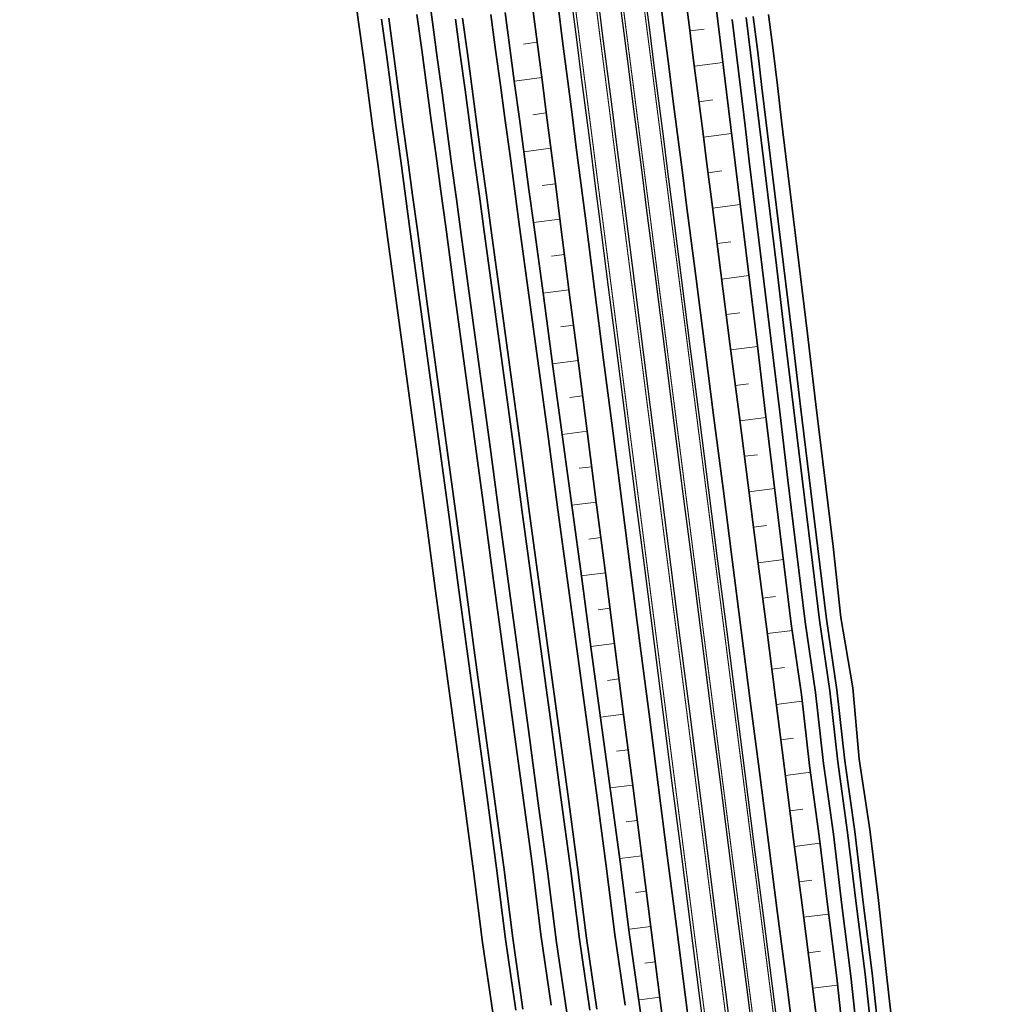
# Model space of a CAD drawing. Header units: metres. Extents: x 154839 to 161660, y 370737 to 378039.
# Tile 73 of 121: x 157076 to 157213, y 373531 to 373669. Entities that reach past the tile are written whole.
import ezdxf

# ---------------------------------------------------------------- set-up
doc = ezdxf.new("R2010")
doc.units = ezdxf.units.M
doc.linetypes.add('VW-3-3_STREEP', pattern=[6, 3, -3])
for name, color, linetype, lineweight in [('B-WE-GW-TALUDARCERING_LANG-G', 100, 'Continuous', 18), ('N-WE-GW-GRONDWERK_BERM-G', 100, 'Continuous', 35), ('N-WE-GW-WATERGANG-G', 130, 'Continuous', 35), ('N-WE-VH-VERHARDING_HALFVERHARDING_BERM-G', 252, 'Continuous', 35), ('N-WE-VH-VERHARDING_KANTVERHARDING-G', 210, 'Continuous', 30), ('N-WE-VW-MARKERING_LANGS_STREEP_33_015-G', 7, 'VW-3-3_STREEP', 35), ('N-WE-VW-MARKERING_LANGS_STREEP_DOORGETROKKEN_015-G', 7, 'Continuous', 35)]:
    doc.layers.add(name, color=color, linetype=linetype, lineweight=lineweight)

msp = doc.modelspace()

# ---------------------------------------------------------------- linework, layer by layer
at = {"layer": 'B-WE-GW-TALUDARCERING_LANG-G'}
for p, q in [((157170.28, 373667.04), (157172.28, 373667.29)), ((157148.91, 373665.44), (157146.98, 373665.19)), ((157170.92, 373662.07), (157174.9, 373662.58)), ((157149.55, 373660.49), (157145.72, 373660)), ((157171.56, 373657.1), (157173.53, 373657.36)), ((157150.18, 373655.53), (157148.28, 373655.29)), ((157172.2, 373652.14), (157176.12, 373652.64)), ((157150.82, 373650.58), (157147.05, 373650.1)), ((157172.83, 373647.17), (157174.78, 373647.42)), ((157151.46, 373645.63), (157149.59, 373645.39)), ((157173.47, 373642.21), (157177.34, 373642.71)), ((157152.09, 373640.67), (157148.38, 373640.2)), ((157174.11, 373637.24), (157176.03, 373637.49)), ((157152.73, 373635.72), (157150.89, 373635.48)), ((157174.75, 373632.28), (157178.55, 373632.77)), ((157153.36, 373630.77), (157149.72, 373630.3)), ((157175.38, 373627.31), (157177.27, 373627.55)), ((157154, 373625.81), (157152.2, 373625.58)), ((157176.02, 373622.35), (157179.75, 373622.83)), ((157154.64, 373620.86), (157151.06, 373620.4)), ((157176.66, 373617.38), (157178.51, 373617.62)), ((157155.27, 373615.91), (157153.5, 373615.68)), ((157177.3, 373612.42), (157180.96, 373612.89)), ((157155.91, 373610.95), (157152.41, 373610.5)), ((157177.94, 373607.45), (157179.75, 373607.68)), ((157156.55, 373606), (157154.81, 373605.78)), ((157178.57, 373602.48), (157182.2, 373602.95)), ((157157.18, 373601.05), (157153.75, 373600.6)), ((157179.21, 373597.52), (157181.02, 373597.75)), ((157157.82, 373596.09), (157156.12, 373595.87)), ((157179.85, 373592.55), (157183.46, 373593.02)), ((157158.46, 373591.14), (157155.09, 373590.71)), ((157180.49, 373587.59), (157182.29, 373587.82)), ((157159.09, 373586.19), (157157.43, 373585.97)), ((157181.13, 373582.62), (157184.72, 373583.08)), ((157159.73, 373581.23), (157156.44, 373580.81)), ((157181.76, 373577.66), (157183.56, 373577.89)), ((157160.36, 373576.28), (157158.74, 373576.07)), ((157182.4, 373572.69), (157185.99, 373573.15)), ((157161, 373571.32), (157157.78, 373570.91)), ((157183.04, 373567.73), (157184.83, 373567.96)), ((157161.64, 373566.37), (157160.04, 373566.17)), ((157183.68, 373562.76), (157187.25, 373563.22)), ((157162.27, 373561.42), (157159.13, 373561.01)), ((157184.31, 373557.79), (157186.1, 373558.02)), ((157162.91, 373556.46), (157161.36, 373556.27)), ((157184.95, 373552.83), (157188.51, 373553.29)), ((157163.55, 373551.51), (157160.49, 373551.12)), ((157185.59, 373547.86), (157187.36, 373548.09)), ((157164.18, 373546.56), (157162.68, 373546.36)), ((157186.23, 373542.9), (157189.73, 373543.35)), ((157164.82, 373541.6), (157161.86, 373541.22)), ((157186.87, 373537.93), (157188.59, 373538.15)), ((157165.46, 373536.65), (157164, 373536.46)), ((157187.5, 373532.97), (157190.92, 373533.41)), ((157166.09, 373531.7), (157163.22, 373531.33))]:
    msp.add_line(p, q, dxfattribs=at)
at = {"layer": 'N-WE-GW-GRONDWERK_BERM-G', "flags": 128}
for points in [[(157188.65, 373524.05), (157187.38, 373533.96), (157186.1, 373543.88), (157184.83, 373553.8), (157183.55, 373563.72), (157182.28, 373573.64), (157181.01, 373583.56), (157179.73, 373593.47), (157178.46, 373603.39), (157177.18, 373613.31), (157175.91, 373623.23), (157174.63, 373633.15), (157173.36, 373643.07), (157172.72, 373648.03), (157172.09, 373652.99), (157171.45, 373657.94), (157170.81, 373662.9), (157170.18, 373667.86), (157169.54, 373672.82)], [(157173.61, 373673.35), (157174.22, 373668.38), (157174.83, 373663.42), (157175.43, 373658.46), (157176.04, 373653.49), (157176.64, 373648.53), (157177.24, 373643.57), (157178.44, 373633.64), (157179.65, 373623.71), (157180.85, 373613.78), (157182.05, 373603.85), (157183.25, 373593.93), (157184.46, 373584), (157185.92, 373574.11), (157187.03, 373564.17), (157188.42, 373554.26), (157189.62, 373544.33), (157190.87, 373534.41), (157191.94, 373524.47)], [(157144.41, 373669.59), (157145.08, 373664.64), (157145.74, 373659.68), (157146.41, 373654.73), (157147.08, 373649.77), (157147.75, 373644.82), (157148.42, 373639.86), (157149.77, 373629.95), (157151.11, 373620.04), (157152.46, 373610.14), (157153.8, 373600.23), (157155.15, 373590.32), (157156.49, 373580.41), (157157.84, 373570.5), (157159.18, 373560.59), (157160.52, 373550.68), (157161.78, 373540.76), (157163.21, 373530.86), (157166.01, 373511.05)], [(157148.31, 373670.1), (157148.95, 373665.14), (157149.59, 373660.18), (157150.22, 373655.22), (157150.86, 373650.26), (157151.5, 373645.3), (157152.14, 373640.34), (157153.41, 373630.42), (157154.68, 373620.5), (157155.96, 373610.58), (157157.23, 373600.67), (157158.51, 373590.75), (157159.78, 373580.83), (157161.05, 373570.91), (157162.33, 373560.99), (157163.6, 373551.07), (157164.88, 373541.16), (157166.15, 373531.24), (157167.42, 373521.32)]]:
    msp.add_lwpolyline(points, dxfattribs=at)
at = {"layer": 'N-WE-GW-WATERGANG-G', "flags": 128}
for points in [[(157142.69, 373529.55), (157141.27, 373539.39), (157140.01, 373549.35), (157138.67, 373559.22), (157137.32, 373569.13), (157135.98, 373579.04), (157134.63, 373588.95), (157133.29, 373598.86), (157131.95, 373608.77), (157130.6, 373618.68), (157129.26, 373628.59), (157127.91, 373638.5), (157127.24, 373643.46), (157126.57, 373648.41), (157125.9, 373653.37), (157125.23, 373658.33), (157124.56, 373663.29), (157123.9, 373668.24), (157123.23, 373673.2)], [(157153.04, 373529.55), (157151.62, 373539.39), (157150.36, 373549.35), (157149.02, 373559.22), (157147.68, 373569.13), (157146.33, 373579.04), (157144.99, 373588.95), (157143.64, 373598.86), (157142.3, 373608.77), (157140.95, 373618.68), (157139.61, 373628.59), (157138.27, 373638.5), (157137.59, 373643.46), (157136.92, 373648.41), (157136.25, 373653.37), (157135.58, 373658.33), (157134.92, 373663.29), (157134.25, 373668.24), (157133.59, 373673.2)], [(157132.07, 373669.34), (157132.74, 373664.38), (157133.41, 373659.43), (157134.07, 373654.47), (157134.74, 373649.52), (157135.42, 373644.56), (157136.09, 373639.61), (157137.43, 373629.7), (157138.78, 373619.79), (157140.12, 373609.88), (157141.47, 373599.97), (157142.81, 373590.06), (157144.15, 373580.15), (157145.5, 373570.24), (157146.84, 373560.33), (157148.19, 373550.42), (157149.44, 373540.5), (157150.87, 373530.6)], [(157142.43, 373669.34), (157143.09, 373664.38), (157143.76, 373659.43), (157144.43, 373654.47), (157145.1, 373649.52), (157145.77, 373644.56), (157146.44, 373639.61), (157147.78, 373629.7), (157149.13, 373619.79), (157150.47, 373609.88), (157151.82, 373599.97), (157153.16, 373590.06), (157154.51, 373580.15), (157155.85, 373570.24), (157157.2, 373560.33), (157158.54, 373550.42), (157159.79, 373540.5), (157161.23, 373530.6)], [(157198.92, 373525.36), (157197.81, 373535.3), (157196.7, 373545.24), (157195.49, 373555.17), (157194.02, 373565.06), (157193.1, 373575.03), (157191.44, 373584.9), (157190.37, 373594.84), (157189.16, 373604.77), (157187.96, 373614.7), (157186.76, 373624.62), (157185.56, 373634.55), (157184.35, 373644.48), (157183.75, 373649.44), (157183.15, 373654.41), (157182.55, 373659.37), (157181.94, 373664.33), (157181.33, 373669.3)], [(157127.12, 373668.68), (157127.78, 373663.72), (157128.45, 373658.76), (157129.12, 373653.81), (157129.79, 373648.85), (157130.46, 373643.89), (157131.13, 373638.94), (157132.48, 373629.03), (157133.82, 373619.12), (157135.17, 373609.21), (157136.51, 373599.3), (157137.86, 373589.39), (157139.2, 373579.48), (157140.54, 373569.57), (157141.89, 373559.66), (157143.23, 373549.77), (157144.49, 373539.83), (157145.92, 373529.89)], [(157146.91, 373530.03), (157145.48, 373539.97), (157144.22, 373549.9), (157142.88, 373559.8), (157141.53, 373569.7), (157140.19, 373579.61), (157138.85, 373589.52), (157137.5, 373599.43), (157136.16, 373609.34), (157134.81, 373619.25), (157133.47, 373629.16), (157132.12, 373639.07), (157131.45, 373644.03), (157130.78, 373648.98), (157130.11, 373653.94), (157129.44, 373658.9), (157128.77, 373663.85), (157128.11, 373668.81)], [(157137.47, 373668.68), (157138.14, 373663.72), (157138.8, 373658.76), (157139.47, 373653.81), (157140.14, 373648.85), (157140.81, 373643.89), (157141.49, 373638.94), (157142.83, 373629.03), (157144.17, 373619.12), (157145.52, 373609.21), (157146.86, 373599.3), (157148.21, 373589.39), (157149.55, 373579.48), (157150.9, 373569.57), (157152.24, 373559.66), (157153.58, 373549.77), (157154.84, 373539.83), (157156.28, 373529.89)], [(157157.27, 373530.03), (157155.83, 373539.97), (157154.57, 373549.9), (157153.23, 373559.8), (157151.89, 373569.7), (157150.54, 373579.61), (157149.2, 373589.52), (157147.85, 373599.43), (157146.51, 373609.34), (157145.17, 373619.25), (157143.82, 373629.16), (157142.48, 373639.07), (157141.8, 373644.03), (157141.13, 373648.98), (157140.46, 373653.94), (157139.79, 373658.9), (157139.13, 373663.85), (157138.46, 373668.81)], [(157176.2, 373668.64), (157176.81, 373663.67), (157177.42, 373658.71), (157178.02, 373653.75), (157178.62, 373648.78), (157179.22, 373643.82), (157180.43, 373633.89), (157181.63, 373623.96), (157182.83, 373614.04), (157184.03, 373604.11), (157185.24, 373594.18), (157186.45, 373584.26), (157187.9, 373574.36), (157189.01, 373564.42), (157190.41, 373554.52), (157191.6, 373544.59), (157192.85, 373534.67), (157193.92, 373524.72)], [(157178.19, 373668.89), (157178.79, 373663.93), (157179.4, 373658.97), (157180, 373654), (157180.61, 373649.04), (157181.21, 373644.07), (157182.41, 373634.15), (157183.61, 373624.22), (157184.82, 373614.29), (157186.02, 373604.36), (157187.22, 373594.44), (157188.43, 373584.51), (157189.89, 373574.61), (157191, 373564.68), (157192.39, 373554.77), (157193.58, 373544.84), (157194.84, 373534.92), (157195.9, 373524.98)], [(157196.9, 373525.1), (157195.83, 373535.05), (157194.58, 373544.97), (157193.38, 373554.9), (157191.99, 373564.8), (157190.88, 373574.74), (157189.42, 373584.64), (157188.21, 373594.56), (157187.01, 373604.49), (157185.81, 373614.42), (157184.6, 373624.35), (157183.4, 373634.27), (157182.2, 373644.2), (157181.6, 373649.17), (157180.99, 373654.13), (157180.39, 373659.09), (157179.79, 373664.06), (157179.18, 373669.02)]]:
    msp.add_lwpolyline(points, dxfattribs=at)
at = {"layer": 'N-WE-VH-VERHARDING_HALFVERHARDING_BERM-G', "flags": 128}
for points in [[(157185.13, 373523.59), (157183.86, 373533.51), (157182.58, 373543.43), (157181.31, 373553.35), (157180.03, 373563.27), (157178.76, 373573.19), (157177.48, 373583.1), (157176.21, 373593.02), (157174.94, 373602.94), (157173.66, 373612.86), (157172.39, 373622.78), (157171.11, 373632.7), (157169.84, 373642.61), (157169.2, 373647.57), (157168.57, 373652.53), (157167.93, 373657.49), (157167.29, 373662.45), (157166.65, 373667.41), (157166.02, 373672.37)], [(157151.83, 373670.55), (157152.47, 373665.59), (157153.11, 373660.63), (157153.74, 373655.67), (157154.38, 373650.71), (157155.02, 373645.75), (157155.66, 373640.79), (157156.93, 373630.87), (157158.2, 373620.96), (157159.48, 373611.04), (157160.75, 373601.12), (157162.03, 373591.2), (157163.3, 373581.28), (157164.58, 373571.36), (157165.85, 373561.44), (157167.12, 373551.53), (157168.4, 373541.61), (157169.67, 373531.69), (157170.95, 373521.77)]]:
    msp.add_lwpolyline(points, dxfattribs=at)
at = {"layer": 'N-WE-VH-VERHARDING_KANTVERHARDING-G'}
for points in [[(157183.15, 373523.34), (157181.87, 373533.26), (157180.6, 373543.17), (157179.32, 373553.09), (157178.05, 373563.01), (157176.77, 373572.93), (157175.5, 373582.85), (157174.23, 373592.77), (157172.95, 373602.69), (157171.68, 373612.6), (157170.4, 373622.52), (157169.13, 373632.44), (157167.86, 373642.36), (157167.22, 373647.32), (157166.58, 373652.28), (157165.94, 373657.24), (157165.31, 373662.2), (157164.67, 373667.16), (157164.03, 373672.12)], [(157172.93, 373522.03), (157171.66, 373531.94), (157170.38, 373541.86), (157169.11, 373551.78), (157167.83, 373561.7), (157166.56, 373571.62), (157165.28, 373581.54), (157164.01, 373591.45), (157162.74, 373601.37), (157161.46, 373611.29), (157160.19, 373621.21), (157158.91, 373631.13), (157157.64, 373641.05), (157157, 373646.01), (157156.37, 373650.97), (157155.73, 373655.93), (157155.09, 373660.88), (157154.45, 373665.84), (157153.82, 373670.8)]]:
    msp.add_lwpolyline(points, dxfattribs=at)
at = {"layer": 'N-WE-VH-VERHARDING_KANTVERHARDING-G', "flags": 128}
for points in [[(157157.44, 373671.27), (157158.07, 373666.31), (157158.71, 373661.35), (157159.35, 373656.39), (157159.99, 373651.43), (157160.62, 373646.47), (157161.26, 373641.51), (157162.53, 373631.59), (157163.81, 373621.68), (157165.08, 373611.76), (157166.36, 373601.84), (157167.63, 373591.92), (157168.9, 373582), (157170.18, 373572.08), (157171.45, 373562.16), (157172.73, 373552.25), (157174, 373542.33), (157175.28, 373532.41), (157176.55, 373522.49)], [(157160.41, 373671.65), (157161.05, 373666.69), (157161.69, 373661.73), (157162.32, 373656.77), (157162.96, 373651.81), (157163.6, 373646.85), (157164.24, 373641.89), (157165.51, 373631.98), (157166.78, 373622.06), (157168.06, 373612.14), (157169.33, 373602.22), (157170.61, 373592.3), (157171.88, 373582.38), (157173.15, 373572.47), (157174.43, 373562.55), (157175.7, 373552.63), (157176.98, 373542.71), (157178.25, 373532.79), (157179.53, 373522.87)]]:
    msp.add_lwpolyline(points, dxfattribs=at)
at = {"layer": 'N-WE-VW-MARKERING_LANGS_STREEP_33_015-G', "flags": 128}
for points in [[(156963.78, 374689.47, 0.15, 0.15, 0), (156965.21, 374686.28, 0.15, 0.15, 0), (156967.22, 374681.65, 0.15, 0.15, 0), (156969.19, 374677, 0.15, 0.15, 0), (156971.11, 374672.34, 0.15, 0.15, 0), (156972.99, 374667.65, 0.15, 0.15, 0), (156974.82, 374662.95, 0.15, 0.15, 0), (156976.6, 374658.22, 0.15, 0.15, 0), (156978.31, 374653.47, 0.15, 0.15, 0), (156980.02, 374648.72, 0.15, 0.15, 0), (156981.66, 374643.95, 0.15, 0.15, 0), (156983.25, 374639.17, 0.15, 0.15, 0), (156984.8, 374634.37, 0.15, 0.15, 0), (156986.31, 374629.57, 0.15, 0.15, 0), (156987.79, 374624.76, 0.15, 0.15, 0), (156989.24, 374619.95, 0.15, 0.15, 0), (156990.66, 374615.13, 0.15, 0.15, 0), (156990.66, 374615.13, 0.15, 0.15, 0), (156992.06, 374610.31, 0.15, 0.15, 0), (156993.44, 374605.49, 0.15, 0.15, 0), (156994.81, 374600.67, 0.15, 0.15, 0), (156996.17, 374595.85, 0.15, 0.15, 0), (156997.52, 374591.04, 0.15, 0.15, 0), (156998.88, 374586.22, 0.15, 0.15, 0), (157000.23, 374581.41, 0.15, 0.15, 0), (157001.59, 374576.6, 0.15, 0.15, 0), (157002.94, 374571.78, 0.15, 0.15, 0), (157004.29, 374566.97, 0.15, 0.15, 0), (157005.65, 374562.16, 0.15, 0.15, 0), (157007, 374557.34, 0.15, 0.15, 0), (157008.35, 374552.53, 0.15, 0.15, 0), (157009.71, 374547.72, 0.15, 0.15, 0), (157011.06, 374542.9, 0.15, 0.15, 0), (157012.41, 374538.09, 0.15, 0.15, 0), (157013.77, 374533.28, 0.15, 0.15, 0), (157015.12, 374528.47, 0.15, 0.15, 0), (157016.47, 374523.65, 0.15, 0.15, 0), (157017.83, 374518.84, 0.15, 0.15, 0), (157019.18, 374514.03, 0.15, 0.15, 0), (157020.53, 374509.21, 0.15, 0.15, 0), (157021.89, 374504.4, 0.15, 0.15, 0), (157023.24, 374499.59, 0.15, 0.15, 0), (157024.6, 374494.77, 0.15, 0.15, 0), (157025.95, 374489.96, 0.15, 0.15, 0), (157027.3, 374485.15, 0.15, 0.15, 0), (157028.66, 374480.33, 0.15, 0.15, 0), (157031.36, 374470.71, 0.15, 0.15, 0), (157034.07, 374461.08, 0.15, 0.15, 0), (157036.78, 374451.45, 0.15, 0.15, 0), (157039.48, 374441.83, 0.15, 0.15, 0), (157042.19, 374432.2, 0.15, 0.15, 0), (157044.9, 374422.57, 0.15, 0.15, 0), (157047.61, 374412.95, 0.15, 0.15, 0), (157050.31, 374403.32, 0.15, 0.15, 0), (157053.02, 374393.68, 0.15, 0.15, 0), (157054.35, 374388.85, 0.15, 0.15, 0), (157055.69, 374384.02, 0.15, 0.15, 0), (157056.99, 374379.18, 0.15, 0.15, 0), (157058.3, 374374.34, 0.15, 0.15, 0), (157059.58, 374369.49, 0.15, 0.15, 0), (157060.86, 374364.64, 0.15, 0.15, 0), (157062.11, 374359.78, 0.15, 0.15, 0), (157063.36, 374354.93, 0.15, 0.15, 0), (157064.58, 374350.06, 0.15, 0.15, 0), (157065.8, 374345.2, 0.15, 0.15, 0), (157066.99, 374340.33, 0.15, 0.15, 0), (157068.18, 374335.46, 0.15, 0.15, 0), (157069.34, 374330.58, 0.15, 0.15, 0), (157070.51, 374325.71, 0.15, 0.15, 0), (157071.64, 374320.82, 0.15, 0.15, 0), (157072.78, 374315.94, 0.15, 0.15, 0), (157073.88, 374311.05, 0.15, 0.15, 0), (157074.99, 374306.16, 0.15, 0.15, 0), (157076.07, 374301.26, 0.15, 0.15, 0), (157077.14, 374296.36, 0.15, 0.15, 0), (157078.19, 374291.46, 0.15, 0.15, 0), (157079.24, 374286.56, 0.15, 0.15, 0), (157080.26, 374281.65, 0.15, 0.15, 0), (157081.28, 374276.74, 0.15, 0.15, 0), (157082.27, 374271.82, 0.15, 0.15, 0), (157083.26, 374266.91, 0.15, 0.15, 0), (157084.22, 374261.99, 0.15, 0.15, 0), (157085.18, 374257.06, 0.15, 0.15, 0), (157086.11, 374252.14, 0.15, 0.15, 0), (157087.05, 374247.21, 0.15, 0.15, 0), (157087.95, 374242.28, 0.15, 0.15, 0), (157088.85, 374237.35, 0.15, 0.15, 0), (157089.73, 374232.41, 0.15, 0.15, 0), (157090.6, 374227.47, 0.15, 0.15, 0), (157091.45, 374222.53, 0.15, 0.15, 0), (157092.29, 374217.59, 0.15, 0.15, 0), (157093.11, 374212.64, 0.15, 0.15, 0), (157093.93, 374207.69, 0.15, 0.15, 0), (157094.71, 374202.74, 0.15, 0.15, 0), (157095.5, 374197.79, 0.15, 0.15, 0), (157096.26, 374192.83, 0.15, 0.15, 0), (157097.02, 374187.88, 0.15, 0.15, 0), (157097.75, 374182.92, 0.15, 0.15, 0), (157098.48, 374177.96, 0.15, 0.15, 0), (157099.18, 374172.99, 0.15, 0.15, 0), (157099.88, 374168.03, 0.15, 0.15, 0), (157100.55, 374163.06, 0.15, 0.15, 0), (157101.22, 374158.09, 0.15, 0.15, 0), (157101.86, 374153.12, 0.15, 0.15, 0), (157102.5, 374148.16, 0.15, 0.15, 0), (157103.78, 374138.24, 0.15, 0.15, 0), (157105.05, 374128.32, 0.15, 0.15, 0), (157106.33, 374118.4, 0.15, 0.15, 0), (157107.6, 374108.48, 0.15, 0.15, 0), (157108.87, 374098.56, 0.15, 0.15, 0), (157110.15, 374088.64, 0.15, 0.15, 0), (157111.42, 374078.73, 0.15, 0.15, 0), (157112.7, 374068.81, 0.15, 0.15, 0), (157113.97, 374058.89, 0.15, 0.15, 0), (157114.61, 374053.93, 0.15, 0.15, 0), (157115.24, 374048.97, 0.15, 0.15, 0), (157115.88, 374044.01, 0.15, 0.15, 0), (157116.52, 374039.05, 0.15, 0.15, 0), (157117.16, 374034.09, 0.15, 0.15, 0), (157117.79, 374029.13, 0.15, 0.15, 0), (157118.43, 374024.17, 0.15, 0.15, 0), (157119.07, 374019.21, 0.15, 0.15, 0), (157119.7, 374014.26, 0.15, 0.15, 0), (157120.34, 374009.3, 0.15, 0.15, 0), (157120.98, 374004.34, 0.15, 0.15, 0), (157121.62, 373999.38, 0.15, 0.15, 0), (157122.25, 373994.42, 0.15, 0.15, 0), (157122.89, 373989.46, 0.15, 0.15, 0), (157123.53, 373984.5, 0.15, 0.15, 0), (157124.16, 373979.54, 0.15, 0.15, 0), (157124.8, 373974.58, 0.15, 0.15, 0), (157125.44, 373969.62, 0.15, 0.15, 0), (157126.07, 373964.66, 0.15, 0.15, 0), (157126.71, 373959.7, 0.15, 0.15, 0), (157127.35, 373954.74, 0.15, 0.15, 0), (157127.99, 373949.79, 0.15, 0.15, 0), (157128.62, 373944.83, 0.15, 0.15, 0), (157129.26, 373939.87, 0.15, 0.15, 0), (157129.9, 373934.91, 0.15, 0.15, 0), (157130.53, 373929.95, 0.15, 0.15, 0), (157131.17, 373924.99, 0.15, 0.15, 0), (157131.81, 373920.03, 0.15, 0.15, 0), (157132.45, 373915.07, 0.15, 0.15, 0), (157133.08, 373910.11, 0.15, 0.15, 0), (157133.72, 373905.15, 0.15, 0.15, 0), (157134.36, 373900.19, 0.15, 0.15, 0), (157134.99, 373895.23, 0.15, 0.15, 0), (157135.63, 373890.27, 0.15, 0.15, 0), (157136.27, 373885.32, 0.15, 0.15, 0), (157136.9, 373880.36, 0.15, 0.15, 0), (157137.54, 373875.4, 0.15, 0.15, 0), (157138.18, 373870.44, 0.15, 0.15, 0), (157138.82, 373865.48, 0.15, 0.15, 0), (157139.45, 373860.52, 0.15, 0.15, 0), (157140.09, 373855.56, 0.15, 0.15, 0), (157140.73, 373850.6, 0.15, 0.15, 0), (157141.36, 373845.64, 0.15, 0.15, 0), (157142, 373840.68, 0.15, 0.15, 0), (157142.64, 373835.72, 0.15, 0.15, 0), (157143.28, 373830.76, 0.15, 0.15, 0), (157143.91, 373825.8, 0.15, 0.15, 0), (157144.55, 373820.84, 0.15, 0.15, 0), (157145.19, 373815.89, 0.15, 0.15, 0), (157145.82, 373810.93, 0.15, 0.15, 0), (157146.46, 373805.97, 0.15, 0.15, 0), (157147.1, 373801.01, 0.15, 0.15, 0), (157147.73, 373796.05, 0.15, 0.15, 0), (157148.37, 373791.09, 0.15, 0.15, 0), (157149.01, 373786.13, 0.15, 0.15, 0), (157149.65, 373781.17, 0.15, 0.15, 0), (157150.28, 373776.21, 0.15, 0.15, 0), (157150.92, 373771.25, 0.15, 0.15, 0), (157151.56, 373766.29, 0.15, 0.15, 0), (157152.19, 373761.33, 0.15, 0.15, 0), (157152.83, 373756.37, 0.15, 0.15, 0), (157153.47, 373751.42, 0.15, 0.15, 0), (157154.11, 373746.46, 0.15, 0.15, 0), (157154.74, 373741.5, 0.15, 0.15, 0), (157155.38, 373736.54, 0.15, 0.15, 0), (157156.02, 373731.58, 0.15, 0.15, 0), (157156.65, 373726.62, 0.15, 0.15, 0), (157157.29, 373721.66, 0.15, 0.15, 0), (157157.93, 373716.7, 0.15, 0.15, 0), (157158.56, 373711.74, 0.15, 0.15, 0), (157159.2, 373706.78, 0.15, 0.15, 0), (157159.84, 373701.82, 0.15, 0.15, 0), (157160.48, 373696.86, 0.15, 0.15, 0), (157161.11, 373691.9, 0.15, 0.15, 0), (157161.75, 373686.95, 0.15, 0.15, 0), (157162.39, 373681.99, 0.15, 0.15, 0), (157163.02, 373677.03, 0.15, 0.15, 0), (157163.66, 373672.07, 0.15, 0.15, 0), (157164.3, 373667.11, 0.15, 0.15, 0), (157164.94, 373662.15, 0.15, 0.15, 0), (157165.57, 373657.19, 0.15, 0.15, 0), (157166.21, 373652.23, 0.15, 0.15, 0), (157166.85, 373647.27, 0.15, 0.15, 0), (157167.48, 373642.31, 0.15, 0.15, 0), (157168.76, 373632.39, 0.15, 0.15, 0), (157170.03, 373622.48, 0.15, 0.15, 0), (157171.31, 373612.56, 0.15, 0.15, 0), (157172.58, 373602.64, 0.15, 0.15, 0), (157173.85, 373592.72, 0.15, 0.15, 0), (157175.13, 373582.8, 0.15, 0.15, 0), (157176.4, 373572.88, 0.15, 0.15, 0), (157177.68, 373562.96, 0.15, 0.15, 0), (157178.95, 373553.05, 0.15, 0.15, 0), (157180.23, 373543.13, 0.15, 0.15, 0), (157181.5, 373533.21, 0.15, 0.15, 0), (157182.77, 373523.29, 0.15, 0.15, 0), (157184.05, 373513.37, 0.15, 0.15, 0), (157185.32, 373503.45, 0.15, 0.15, 0), (157186.6, 373493.53, 0.15, 0.15, 0), (157187.87, 373483.62, 0.15, 0.15, 0), (157189.14, 373473.7, 0.15, 0.15, 0), (157190.42, 373463.78, 0.15, 0.15, 0), (157191.69, 373453.86, 0.15, 0.15, 0), (157192.97, 373443.94, 0.15, 0.15, 0), (157194.24, 373434.02, 0.15, 0.15, 0), (157195.51, 373424.11, 0.15, 0.15, 0), (157196.79, 373414.19, 0.15, 0.15, 0), (157198.06, 373404.27, 0.15, 0.15, 0), (157199.34, 373394.35, 0.15, 0.15, 0), (157200.61, 373384.43, 0.15, 0.15, 0), (157201.24, 373379.46, 0.15, 0.15, 0), (157201.87, 373374.49, 0.15, 0.15, 0), (157202.48, 373369.52, 0.15, 0.15, 0), (157203.1, 373364.55, 0.15, 0.15, 0), (157203.69, 373359.58, 0.15, 0.15, 0), (157204.29, 373354.61, 0.15, 0.15, 0), (157204.87, 373349.64, 0.15, 0.15, 0), (157205.45, 373344.66, 0.15, 0.15, 0), (157206.01, 373339.68, 0.15, 0.15, 0), (157206.58, 373334.71, 0.15, 0.15, 0), (157207.12, 373329.73, 0.15, 0.15, 0), (157207.67, 373324.75, 0.15, 0.15, 0), (157208.2, 373319.77, 0.15, 0.15, 0), (157208.73, 373314.79, 0.15, 0.15, 0), (157209.25, 373309.81, 0.15, 0.15, 0), (157209.76, 373304.83, 0.15, 0.15, 0), (157210.26, 373299.85, 0.15, 0.15, 0), (157210.75, 373294.86, 0.15, 0.15, 0), (157211.23, 373289.88, 0.15, 0.15, 0), (157211.72, 373284.89, 0.15, 0.15, 0), (157212.18, 373279.91, 0.15, 0.15, 0), (157212.64, 373274.92, 0.15, 0.15, 0), (157212.72, 373274.17, 0, 0, 0)], [(156955.21, 374685.25, 0.15, 0.15, 0), (156956.47, 374682.42, 0.15, 0.15, 0), (156958.45, 374677.88, 0.15, 0.15, 0), (156960.38, 374673.32, 0.15, 0.15, 0), (156962.26, 374668.74, 0.15, 0.15, 0), (156964.1, 374664.15, 0.15, 0.15, 0), (156965.9, 374659.53, 0.15, 0.15, 0), (156967.65, 374654.9, 0.15, 0.15, 0), (156969.32, 374650.24, 0.15, 0.15, 0), (156971, 374645.58, 0.15, 0.15, 0), (156972.61, 374640.89, 0.15, 0.15, 0), (156974.18, 374636.19, 0.15, 0.15, 0), (156975.7, 374631.47, 0.15, 0.15, 0), (156977.19, 374626.73, 0.15, 0.15, 0), (156978.65, 374621.98, 0.15, 0.15, 0), (156980.08, 374617.22, 0.15, 0.15, 0), (156981.49, 374612.45, 0.15, 0.15, 0), (156981.49, 374612.44, 0.15, 0.15, 0), (156982.88, 374607.66, 0.15, 0.15, 0), (156984.26, 374602.87, 0.15, 0.15, 0), (156985.62, 374598.07, 0.15, 0.15, 0), (156986.98, 374593.26, 0.15, 0.15, 0), (156988.33, 374588.45, 0.15, 0.15, 0), (156989.68, 374583.64, 0.15, 0.15, 0), (156991.04, 374578.83, 0.15, 0.15, 0), (156992.39, 374574.01, 0.15, 0.15, 0), (156993.75, 374569.2, 0.15, 0.15, 0), (156995.1, 374564.39, 0.15, 0.15, 0), (156996.45, 374559.57, 0.15, 0.15, 0), (156997.81, 374554.76, 0.15, 0.15, 0), (156999.16, 374549.95, 0.15, 0.15, 0), (157000.51, 374545.13, 0.15, 0.15, 0), (157001.87, 374540.32, 0.15, 0.15, 0), (157003.22, 374535.51, 0.15, 0.15, 0), (157004.57, 374530.69, 0.15, 0.15, 0), (157005.93, 374525.88, 0.15, 0.15, 0), (157007.28, 374521.07, 0.15, 0.15, 0), (157008.63, 374516.25, 0.15, 0.15, 0), (157009.99, 374511.44, 0.15, 0.15, 0), (157011.34, 374506.63, 0.15, 0.15, 0), (157012.69, 374501.81, 0.15, 0.15, 0), (157014.05, 374497, 0.15, 0.15, 0), (157015.4, 374492.19, 0.15, 0.15, 0), (157016.76, 374487.37, 0.15, 0.15, 0), (157018.11, 374482.56, 0.15, 0.15, 0), (157019.46, 374477.75, 0.15, 0.15, 0), (157022.17, 374468.12, 0.15, 0.15, 0), (157024.88, 374458.49, 0.15, 0.15, 0), (157027.58, 374448.87, 0.15, 0.15, 0), (157030.29, 374439.24, 0.15, 0.15, 0), (157033, 374429.61, 0.15, 0.15, 0), (157035.7, 374419.99, 0.15, 0.15, 0), (157038.41, 374410.36, 0.15, 0.15, 0), (157041.12, 374400.73, 0.15, 0.15, 0), (157043.82, 374391.11, 0.15, 0.15, 0), (157045.15, 374386.31, 0.15, 0.15, 0), (157046.48, 374381.5, 0.15, 0.15, 0), (157047.77, 374376.69, 0.15, 0.15, 0), (157049.07, 374371.87, 0.15, 0.15, 0), (157050.34, 374367.05, 0.15, 0.15, 0), (157051.61, 374362.23, 0.15, 0.15, 0), (157052.86, 374357.4, 0.15, 0.15, 0), (157054.1, 374352.57, 0.15, 0.15, 0), (157055.31, 374347.74, 0.15, 0.15, 0), (157056.53, 374342.9, 0.15, 0.15, 0), (157057.71, 374338.06, 0.15, 0.15, 0), (157058.9, 374333.22, 0.15, 0.15, 0), (157060.05, 374328.37, 0.15, 0.15, 0), (157061.21, 374323.52, 0.15, 0.15, 0), (157062.34, 374318.66, 0.15, 0.15, 0), (157063.47, 374313.8, 0.15, 0.15, 0), (157064.57, 374308.94, 0.15, 0.15, 0), (157065.67, 374304.08, 0.15, 0.15, 0), (157066.74, 374299.21, 0.15, 0.15, 0), (157067.81, 374294.34, 0.15, 0.15, 0), (157068.85, 374289.46, 0.15, 0.15, 0), (157069.89, 374284.59, 0.15, 0.15, 0), (157070.91, 374279.7, 0.15, 0.15, 0), (157071.92, 374274.82, 0.15, 0.15, 0), (157072.91, 374269.94, 0.15, 0.15, 0), (157073.89, 374265.05, 0.15, 0.15, 0), (157074.85, 374260.15, 0.15, 0.15, 0), (157075.8, 374255.26, 0.15, 0.15, 0), (157076.73, 374250.36, 0.15, 0.15, 0), (157077.66, 374245.46, 0.15, 0.15, 0), (157078.56, 374240.56, 0.15, 0.15, 0), (157079.46, 374235.65, 0.15, 0.15, 0), (157080.32, 374230.74, 0.15, 0.15, 0), (157081.19, 374225.84, 0.15, 0.15, 0), (157082.04, 374220.92, 0.15, 0.15, 0), (157082.88, 374216.01, 0.15, 0.15, 0), (157083.69, 374211.09, 0.15, 0.15, 0), (157084.5, 374206.17, 0.15, 0.15, 0), (157085.28, 374201.24, 0.15, 0.15, 0), (157086.07, 374196.32, 0.15, 0.15, 0), (157086.82, 374191.39, 0.15, 0.15, 0), (157087.57, 374186.46, 0.15, 0.15, 0), (157088.3, 374181.53, 0.15, 0.15, 0), (157089.02, 374176.6, 0.15, 0.15, 0), (157089.72, 374171.66, 0.15, 0.15, 0), (157090.42, 374166.72, 0.15, 0.15, 0), (157091.08, 374161.78, 0.15, 0.15, 0), (157091.75, 374156.84, 0.15, 0.15, 0), (157092.39, 374151.89, 0.15, 0.15, 0), (157093.03, 374146.94, 0.15, 0.15, 0), (157094.31, 374137.02, 0.15, 0.15, 0), (157095.58, 374127.1, 0.15, 0.15, 0), (157096.85, 374117.18, 0.15, 0.15, 0), (157098.13, 374107.26, 0.15, 0.15, 0), (157099.4, 374097.35, 0.15, 0.15, 0), (157100.68, 374087.43, 0.15, 0.15, 0), (157101.95, 374077.51, 0.15, 0.15, 0), (157103.22, 374067.59, 0.15, 0.15, 0), (157104.5, 374057.67, 0.15, 0.15, 0), (157105.14, 374052.71, 0.15, 0.15, 0), (157105.77, 374047.75, 0.15, 0.15, 0), (157106.41, 374042.79, 0.15, 0.15, 0), (157107.05, 374037.84, 0.15, 0.15, 0), (157107.68, 374032.88, 0.15, 0.15, 0), (157108.32, 374027.92, 0.15, 0.15, 0), (157108.96, 374022.96, 0.15, 0.15, 0), (157109.59, 374018, 0.15, 0.15, 0), (157110.23, 374013.04, 0.15, 0.15, 0), (157110.87, 374008.08, 0.15, 0.15, 0), (157111.51, 374003.12, 0.15, 0.15, 0), (157112.14, 373998.16, 0.15, 0.15, 0), (157112.78, 373993.2, 0.15, 0.15, 0), (157113.42, 373988.24, 0.15, 0.15, 0), (157114.05, 373983.28, 0.15, 0.15, 0), (157114.69, 373978.32, 0.15, 0.15, 0), (157115.33, 373973.36, 0.15, 0.15, 0), (157115.97, 373968.41, 0.15, 0.15, 0), (157116.6, 373963.45, 0.15, 0.15, 0), (157117.24, 373958.49, 0.15, 0.15, 0), (157117.88, 373953.53, 0.15, 0.15, 0), (157118.51, 373948.57, 0.15, 0.15, 0), (157119.15, 373943.61, 0.15, 0.15, 0), (157119.79, 373938.65, 0.15, 0.15, 0), (157120.42, 373933.69, 0.15, 0.15, 0), (157121.06, 373928.73, 0.15, 0.15, 0), (157121.7, 373923.77, 0.15, 0.15, 0), (157122.34, 373918.81, 0.15, 0.15, 0), (157122.97, 373913.85, 0.15, 0.15, 0), (157123.61, 373908.89, 0.15, 0.15, 0), (157124.25, 373903.94, 0.15, 0.15, 0), (157124.88, 373898.98, 0.15, 0.15, 0), (157125.52, 373894.02, 0.15, 0.15, 0), (157126.16, 373889.06, 0.15, 0.15, 0), (157126.8, 373884.1, 0.15, 0.15, 0), (157127.43, 373879.14, 0.15, 0.15, 0), (157128.07, 373874.18, 0.15, 0.15, 0), (157128.71, 373869.22, 0.15, 0.15, 0), (157129.34, 373864.26, 0.15, 0.15, 0), (157129.98, 373859.3, 0.15, 0.15, 0), (157130.62, 373854.34, 0.15, 0.15, 0), (157131.25, 373849.38, 0.15, 0.15, 0), (157131.89, 373844.42, 0.15, 0.15, 0), (157132.53, 373839.47, 0.15, 0.15, 0), (157133.17, 373834.51, 0.15, 0.15, 0), (157133.8, 373829.55, 0.15, 0.15, 0), (157134.44, 373824.59, 0.15, 0.15, 0), (157135.08, 373819.63, 0.15, 0.15, 0), (157135.71, 373814.67, 0.15, 0.15, 0), (157136.35, 373809.71, 0.15, 0.15, 0), (157136.99, 373804.75, 0.15, 0.15, 0), (157137.63, 373799.79, 0.15, 0.15, 0), (157138.26, 373794.83, 0.15, 0.15, 0), (157138.9, 373789.87, 0.15, 0.15, 0), (157139.54, 373784.91, 0.15, 0.15, 0), (157140.17, 373779.95, 0.15, 0.15, 0), (157140.81, 373774.99, 0.15, 0.15, 0), (157141.45, 373770.04, 0.15, 0.15, 0), (157142.09, 373765.08, 0.15, 0.15, 0), (157142.72, 373760.12, 0.15, 0.15, 0), (157143.36, 373755.16, 0.15, 0.15, 0), (157144, 373750.2, 0.15, 0.15, 0), (157144.63, 373745.24, 0.15, 0.15, 0), (157145.27, 373740.28, 0.15, 0.15, 0), (157145.91, 373735.32, 0.15, 0.15, 0), (157146.54, 373730.36, 0.15, 0.15, 0), (157147.18, 373725.4, 0.15, 0.15, 0), (157147.82, 373720.44, 0.15, 0.15, 0), (157148.46, 373715.48, 0.15, 0.15, 0), (157149.09, 373710.52, 0.15, 0.15, 0), (157149.73, 373705.57, 0.15, 0.15, 0), (157150.37, 373700.61, 0.15, 0.15, 0), (157151, 373695.65, 0.15, 0.15, 0), (157151.64, 373690.69, 0.15, 0.15, 0), (157152.28, 373685.73, 0.15, 0.15, 0), (157152.92, 373680.77, 0.15, 0.15, 0), (157153.55, 373675.81, 0.15, 0.15, 0), (157154.19, 373670.85, 0.15, 0.15, 0), (157154.83, 373665.89, 0.15, 0.15, 0), (157155.46, 373660.93, 0.15, 0.15, 0), (157156.1, 373655.97, 0.15, 0.15, 0), (157156.74, 373651.01, 0.15, 0.15, 0), (157157.37, 373646.05, 0.15, 0.15, 0), (157158.01, 373641.1, 0.15, 0.15, 0), (157159.29, 373631.18, 0.15, 0.15, 0), (157160.56, 373621.26, 0.15, 0.15, 0), (157161.83, 373611.34, 0.15, 0.15, 0), (157163.11, 373601.42, 0.15, 0.15, 0), (157164.38, 373591.5, 0.15, 0.15, 0), (157165.66, 373581.58, 0.15, 0.15, 0), (157166.93, 373571.67, 0.15, 0.15, 0), (157168.2, 373561.75, 0.15, 0.15, 0), (157169.48, 373551.83, 0.15, 0.15, 0), (157170.75, 373541.91, 0.15, 0.15, 0), (157172.03, 373531.99, 0.15, 0.15, 0), (157173.3, 373522.07, 0.15, 0.15, 0), (157174.58, 373512.15, 0.15, 0.15, 0), (157175.85, 373502.24, 0.15, 0.15, 0), (157177.12, 373492.32, 0.15, 0.15, 0), (157178.4, 373482.4, 0.15, 0.15, 0), (157179.67, 373472.48, 0.15, 0.15, 0), (157180.95, 373462.56, 0.15, 0.15, 0), (157182.22, 373452.64, 0.15, 0.15, 0), (157183.49, 373442.73, 0.15, 0.15, 0), (157184.77, 373432.81, 0.15, 0.15, 0), (157186.04, 373422.89, 0.15, 0.15, 0), (157187.32, 373412.97, 0.15, 0.15, 0), (157188.59, 373403.05, 0.15, 0.15, 0), (157189.87, 373393.13, 0.15, 0.15, 0), (157191.14, 373383.21, 0.15, 0.15, 0), (157191.77, 373378.26, 0.15, 0.15, 0), (157192.39, 373373.31, 0.15, 0.15, 0), (157193.01, 373368.36, 0.15, 0.15, 0), (157193.62, 373363.4, 0.15, 0.15, 0), (157194.21, 373358.44, 0.15, 0.15, 0), (157194.81, 373353.49, 0.15, 0.15, 0), (157195.39, 373348.53, 0.15, 0.15, 0), (157195.96, 373343.57, 0.15, 0.15, 0), (157196.53, 373338.61, 0.15, 0.15, 0), (157197.09, 373333.65, 0.15, 0.15, 0), (157197.63, 373328.69, 0.15, 0.15, 0), (157198.18, 373323.73, 0.15, 0.15, 0), (157198.71, 373318.76, 0.15, 0.15, 0), (157199.23, 373313.8, 0.15, 0.15, 0), (157199.75, 373308.83, 0.15, 0.15, 0), (157200.26, 373303.87, 0.15, 0.15, 0), (157200.75, 373298.9, 0.15, 0.15, 0), (157201.25, 373293.93, 0.15, 0.15, 0), (157201.73, 373288.96, 0.15, 0.15, 0), (157202.21, 373283.99, 0.15, 0.15, 0), (157202.67, 373279.02, 0.15, 0.15, 0), (157203.13, 373274.05, 0.15, 0.15, 0), (157203.14, 373274, 0.15, 0.15, 0), (157203.17, 373273.6, 0, 0, 0)]]:
    msp.add_lwpolyline(points, format="xyseb", dxfattribs=at)
at = {"layer": 'N-WE-VW-MARKERING_LANGS_STREEP_DOORGETROKKEN_015-G', "flags": 128}
for points in [[(157157.07, 373671.22, 0.15, 0.15, 0), (157157.7, 373666.26, 0.15, 0.15, 0), (157158.34, 373661.3, 0.15, 0.15, 0), (157158.98, 373656.34, 0.15, 0.15, 0), (157159.61, 373651.38, 0.15, 0.15, 0), (157160.25, 373646.42, 0.15, 0.15, 0), (157160.89, 373641.46, 0.15, 0.15, 0), (157162.16, 373631.55, 0.15, 0.15, 0), (157163.44, 373621.63, 0.15, 0.15, 0), (157164.71, 373611.71, 0.15, 0.15, 0), (157165.98, 373601.79, 0.15, 0.15, 0), (157167.26, 373591.87, 0.15, 0.15, 0), (157168.53, 373581.95, 0.15, 0.15, 0), (157169.81, 373572.04, 0.15, 0.15, 0), (157171.08, 373562.12, 0.15, 0.15, 0), (157172.36, 373552.2, 0.15, 0.15, 0), (157173.63, 373542.28, 0.15, 0.15, 0), (157174.9, 373532.36, 0.15, 0.15, 0), (157176.18, 373522.44, 0.15, 0.15, 0)], [(157160.79, 373671.7, 0.15, 0.15, 0), (157161.42, 373666.74, 0.15, 0.15, 0), (157162.06, 373661.78, 0.15, 0.15, 0), (157162.7, 373656.82, 0.15, 0.15, 0), (157163.33, 373651.86, 0.15, 0.15, 0), (157163.97, 373646.9, 0.15, 0.15, 0), (157164.61, 373641.94, 0.15, 0.15, 0), (157165.88, 373632.02, 0.15, 0.15, 0), (157167.16, 373622.11, 0.15, 0.15, 0), (157168.43, 373612.19, 0.15, 0.15, 0), (157169.7, 373602.27, 0.15, 0.15, 0), (157170.98, 373592.35, 0.15, 0.15, 0), (157172.25, 373582.43, 0.15, 0.15, 0), (157173.53, 373572.51, 0.15, 0.15, 0), (157174.8, 373562.59, 0.15, 0.15, 0), (157176.07, 373552.68, 0.15, 0.15, 0), (157177.35, 373542.76, 0.15, 0.15, 0), (157178.62, 373532.84, 0.15, 0.15, 0), (157179.9, 373522.92, 0.15, 0.15, 0)]]:
    msp.add_lwpolyline(points, format="xyseb", dxfattribs=at)

doc.saveas('drawing.dxf')
